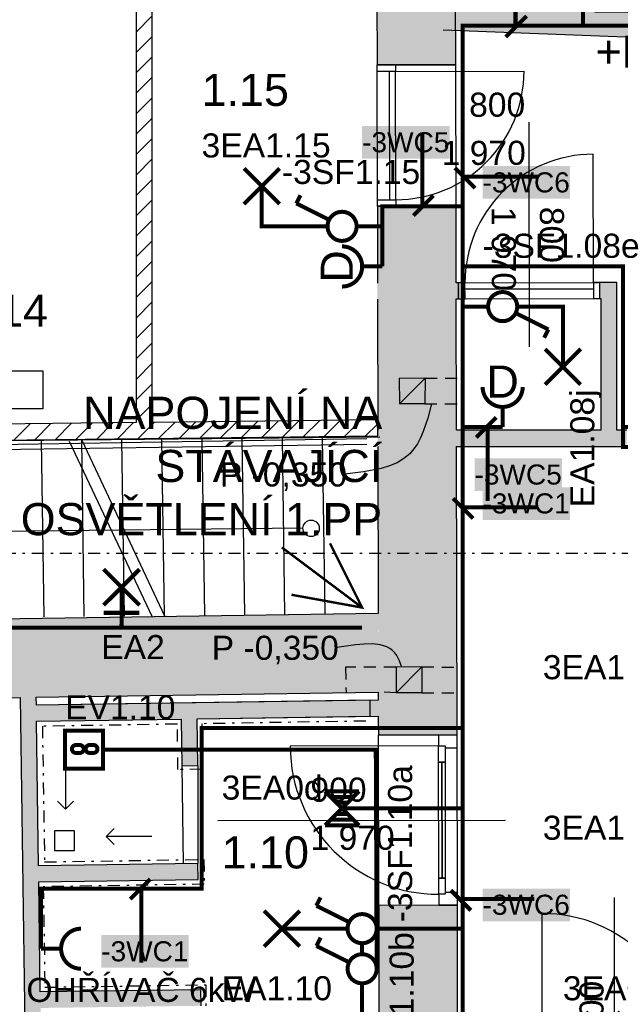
# Model space of a CAD drawing. Extents: x -12025 to 39812, y -28775 to 12.
# Tile 49 of 90: x 23742 to 27483, y -9846 to -3713. Entities that reach past the tile are written whole.
import ezdxf
from ezdxf.enums import TextEntityAlignment as Align

# ---------------------------------------------------------------- set-up
doc = ezdxf.new("R2010")
doc.units = 0
doc.header["$MEASUREMENT"] = 0
doc.linetypes.add('Čerchovaná S', pattern=[175, 75, -42.5, 15, -42.5])
doc.linetypes.add('Čárkovaná S', pattern=[125, 75, -50])
for name, color, linetype in [('0 (Pozadí)', 254, 'Continuous'), ('OÚ Dukovany nouzové osvětlení', 36, 'Continuous'), ('OÚ Dukovany půdorys kóty 1NP', 7, 'Continuous'), ('OÚ Dukovany půdorys podklad 1NP', 7, 'Continuous'), ('OÚ Dukovany rozváděče', 6, 'Continuous'), ('OÚ Dukovany světla', 132, 'Continuous'), ('OÚ Dukovany VZDUCHOTECHNIKA', 7, 'Continuous'), ('OÚ Dukovany zásuvky', 92, 'Continuous'), ('Zakladni', 7, 'Continuous')]:
    doc.layers.add(name, color=color, linetype=linetype)
doc.styles.add('Arial', font='txt')
doc.styles.add('Arial_B', font='txt')
pattern_1 = [(45, (0, 0), (-63.6396, 63.6396), [])]

# ---------------------------------------------------------------- blocks, each defined once
blk = doc.blocks.new('Čára_5')
at = {"color": 7, "linetype": 'Continuous'}
for q in [(-235, 50), (-235, -50)]:
    blk.add_line((-285, 0), q, dxfattribs=at)
at = {"color": 8, "linetype": 'Continuous'}
blk.add_line((0, 0), (-285, 0), dxfattribs=at)
blk = doc.blocks.new('Čára_6')
at = {"color": 8, "linetype": 'Continuous'}
blk.add_line((0, 0), (0, -285), dxfattribs=at)
at = {"color": 7, "linetype": 'Continuous'}
for q in [(-50, -235), (50, -235)]:
    blk.add_line((0, -285), q, dxfattribs=at)
blk = doc.blocks.new('P_zarovkove_svitidlo (7)')
at = {"color": 0, "linetype": 'Continuous', "const_width": 25}
for points in [[(111, -111), (-111, 111)], [(-111, -111), (111, 111)]]:
    blk.add_lwpolyline(points, dxfattribs=at)
at = {"color": 0, "linetype": 'Continuous', "style": 'Arial'}
blk.add_text('3EA1.15', height=150, dxfattribs=at).set_placement((-375, 178.9))
blk = doc.blocks.new('Jednopólový vypínač (14)')
at = {"color": 0, "linetype": 'Continuous', "const_width": 25}
for points in [[(-284.9, 142.4), (-259, 194.2)], [(-284.9, 142.4), (-77.7, 38.8)]]:
    blk.add_lwpolyline(points, dxfattribs=at)
for points in [[(0, 90.6, 0.414214), (-90.6, 0)], [(90.6, 0, 0.414214), (0, 90.6)], [(-90.6, 0, 0.414214), (0, -90.6)], [(0, -90.6, 0.414214), (90.6, 0)]]:
    blk.add_lwpolyline(points, format="xyb", dxfattribs=at)
at = {"color": 0, "linetype": 'Continuous', "style": 'Arial'}
blk.add_text('-3SF1.15', height=150, dxfattribs=at).set_placement((-375, 263.9))
blk = doc.blocks.new('Jednopólový vypínač (20)')
at = {"color": 0, "linetype": 'Continuous', "const_width": 25}
for points in [[(0, 90.6, 0.414214), (-90.6, 0)], [(90.6, 0, 0.414214), (0, 90.6)], [(-90.6, 0, 0.414214), (0, -90.6)], [(0, -90.6, 0.414214), (90.6, 0)]]:
    blk.add_lwpolyline(points, format="xyb", dxfattribs=at)
for points in [[(284.9, -142.4), (77.7, -38.8)], [(284.9, -142.4), (259, -194.2)]]:
    blk.add_lwpolyline(points, dxfattribs=at)
at = {"color": 0, "linetype": 'Continuous', "style": 'Arial'}
blk.add_text('-3SF1.08e', height=150, dxfattribs=at).set_placement((-125, 303.9))
blk = doc.blocks.new('P_zarovkove_svitidlo (17)')
at = {"color": 0, "linetype": 'Continuous', "const_width": 25}
for points in [[(111, -111), (-111, 111)], [(-111, -111), (111, 111)]]:
    blk.add_lwpolyline(points, dxfattribs=at)
at = {"color": 0, "linetype": 'Continuous', "style": 'Arial'}
blk.add_text('EA1.08j', height=150, rotation=90, dxfattribs=at).set_placement((196.1, -875))
blk = doc.blocks.new('P_zarovkove_svitidlo (18)')
at = {"color": 0, "linetype": 'Continuous', "const_width": 25}
for points in [[(111, -111), (-111, 111)], [(-111, -111), (111, 111)]]:
    blk.add_lwpolyline(points, dxfattribs=at)
at = {"color": 0, "linetype": 'Continuous', "style": 'Arial'}
blk.add_text('EA1.10', height=150, dxfattribs=at).set_placement((-375, -446.1))
blk = doc.blocks.new('Zásuvka (18)')
at = {"color": 0, "linetype": 'Continuous', "const_width": 25}
for points in [[(0, -125, -0.414214), (-125, 0)], [(125, 0, -0.414214), (0, -125)]]:
    blk.add_lwpolyline(points, format="xyb", dxfattribs=at)
blk.add_lwpolyline([(0, -250), (0, -125)], dxfattribs=at)
at = {"color": 0, "linetype": 'Continuous', "style": 'Arial'}
blk.add_text('D', height=200, dxfattribs=at).set_placement((0, -66.9), align=Align.CENTER)
blk = doc.blocks.new('P_zarovvkove_svitidlo_nastenne')
at = {"color": 0, "linetype": 'Continuous', "const_width": 25}
for points in [[(-110, -110), (113.3, 113.3)], [(-110, 113.3), (113.3, -110)], [(1.6, -221.7), (1.6, 1.6)], [(-110, -157.6), (113.3, -157.6)]]:
    blk.add_lwpolyline(points, dxfattribs=at)
at = {"color": 0, "linetype": 'Continuous', "style": 'Arial'}
blk.add_text('EA2', height=150, dxfattribs=at).set_placement((-125, -446.1))
blk = doc.blocks.new('Zásuvka (35)')
at = {"color": 0, "linetype": 'Continuous', "const_width": 25}
for points in [[(-125, 0, -0.414214), (0, 125)], [(0, -125, -0.414214), (-125, 0)]]:
    blk.add_lwpolyline(points, format="xyb", dxfattribs=at)
blk.add_lwpolyline([(-250, 0), (-125, 0)], dxfattribs=at)
at = {"color": 0, "linetype": 'Continuous', "style": 'Arial'}
blk.add_text('OHŘÍVAČ 6kW', height=150, dxfattribs=at).set_placement((375, -331.4), align=Align.CENTER)
blk = doc.blocks.new('Zásuvka (23)')
at = {"color": 0, "linetype": 'Continuous', "const_width": 25}
for points in [[(0, 125, -0.414214), (125, 0)], [(125, 0, -0.414214), (0, -125)]]:
    blk.add_lwpolyline(points, format="xyb", dxfattribs=at)
blk.add_lwpolyline([(250, 0), (125, 0)], dxfattribs=at)
at = {"color": 0, "linetype": 'Continuous', "style": 'Arial'}
blk.add_text('D', height=200, rotation=90, dxfattribs=at).set_placement((66.9, 0), align=Align.CENTER)
blk = doc.blocks.new('Rozvadeč (3)')
at = {"color": 0, "linetype": 'Continuous', "const_width": 25}
for points in [[(0, 0), (-750, 0), (-750, 250), (0, 250)], [(-97.2, 93.8), (-666.7, 93.8), (-666.7, 156.3), (-97.2, 156.3)]]:
    blk.add_lwpolyline(points, close=True, dxfattribs=at)
at = {"color": 0, "linetype": 'Continuous'}
blk.add_solid([(-97.2, 93.8), (-666.7, 93.8), (-97.2, 156.3), (-666.7, 156.3)], dxfattribs=at)
at = {"layer": '0 (Pozadí)', "linetype": 'Continuous'}
blk.add_solid([(0, 0), (-750, 0), (0, 250), (-750, 250)], dxfattribs=at)
at = {"color": 0, "linetype": 'Continuous', "style": 'Arial'}
blk.add_text('+R3', height=200, dxfattribs=at).set_placement((-671.3, -261.5))
blk = doc.blocks.new('P_zarovkove_svitidlo (28)')
at = {"color": 0, "linetype": 'Continuous', "const_width": 25}
for points in [[(111, -111), (-111, 111)], [(-111, -111), (111, 111)]]:
    blk.add_lwpolyline(points, dxfattribs=at)
at = {"color": 0, "linetype": 'Continuous', "style": 'Arial'}
blk.add_text('3EA1.08e', height=150, dxfattribs=at).set_placement((-1000, -321.1))
blk = doc.blocks.new('P_zarovkove_svitidlo (29)')
at = {"color": 0, "linetype": 'Continuous', "const_width": 25}
for points in [[(111, -111), (-111, 111)], [(-111, -111), (111, 111)]]:
    blk.add_lwpolyline(points, dxfattribs=at)
at = {"color": 0, "linetype": 'Continuous', "style": 'Arial'}
blk.add_text('3EA1.08d', height=150, dxfattribs=at).set_placement((-1000, 178.9))
blk = doc.blocks.new('(40)')
at = {"color": 7, "linetype": 'Continuous', "const_width": 25}
for points in [[(0, 520), (-125, 395)], [(-55, 460), (-55, 0)]]:
    blk.add_lwpolyline(points, dxfattribs=at)
at = {"layer": '0 (Pozadí)', "linetype": 'Continuous'}
blk.add_solid([(-305.7, 171.5), (239.4, 171.5), (-305.7, -32), (239.4, -32)], dxfattribs=at)
at = {"color": 7, "linetype": 'Continuous', "style": 'Arial_B'}
blk.add_text('-3WC1', height=125, dxfattribs=at).set_placement((-305.7, 8))
blk = doc.blocks.new('(45)')
at = {"color": 7, "linetype": 'Continuous', "const_width": 25}
for points in [[(0, 520), (-125, 395)], [(-55, 460), (-55, 0)]]:
    blk.add_lwpolyline(points, dxfattribs=at)
at = {"layer": '0 (Pozadí)', "linetype": 'Continuous'}
blk.add_solid([(-135.7, 265.6), (409.4, 265.6), (-135.7, 62.1), (409.4, 62.1)], dxfattribs=at)
at = {"color": 7, "linetype": 'Continuous', "style": 'Arial_B'}
blk.add_text('-3WC5', height=125, dxfattribs=at).set_placement((-135.7, 102))
blk = doc.blocks.new('(46)')
at = {"color": 7, "linetype": 'Continuous', "const_width": 25}
for points in [[(55, -460), (55, 0)], [(0, -520), (125, -395)]]:
    blk.add_lwpolyline(points, dxfattribs=at)
at = {"layer": '0 (Pozadí)', "linetype": 'Continuous'}
blk.add_solid([(-319.3, 38.5), (225.8, 38.5), (-319.3, -165), (225.8, -165)], dxfattribs=at)
at = {"color": 7, "linetype": 'Continuous', "style": 'Arial_B'}
blk.add_text('-3WC5', height=125, dxfattribs=at).set_placement((-319.3, -125))
blk = doc.blocks.new('(47)')
at = {"color": 7, "linetype": 'Continuous', "const_width": 25}
for points in [[(-520, 0), (-395, -125)], [(-460, -55), (0, -55)]]:
    blk.add_lwpolyline(points, dxfattribs=at)
at = {"layer": '0 (Pozadí)', "linetype": 'Continuous'}
blk.add_solid([(-347.8, 11.2), (197.3, 11.2), (-347.8, -192.3), (197.3, -192.3)], dxfattribs=at)
at = {"color": 7, "linetype": 'Continuous', "style": 'Arial_B'}
blk.add_text('-3WC6', height=125, dxfattribs=at).set_placement((-347.8, -152.4))
blk = doc.blocks.new('(49)')
at = {"color": 7, "linetype": 'Continuous', "const_width": 25}
for points in [[(-520, 0), (-395, -125)], [(-460, -55), (0, -55)]]:
    blk.add_lwpolyline(points, dxfattribs=at)
at = {"layer": '0 (Pozadí)', "linetype": 'Continuous'}
blk.add_solid([(-322.2, 11.2), (222.9, 11.2), (-322.2, -192.3), (222.9, -192.3)], dxfattribs=at)
at = {"color": 7, "linetype": 'Continuous', "style": 'Arial_B'}
blk.add_text('-3WC6', height=125, dxfattribs=at).set_placement((-322.2, -152.4))
blk = doc.blocks.new('(50)')
at = {"color": 7, "linetype": 'Continuous', "const_width": 25}
for points in [[(-520, 0), (-395, -125)], [(-460, -55), (0, -55)]]:
    blk.add_lwpolyline(points, dxfattribs=at)
at = {"layer": '0 (Pozadí)', "linetype": 'Continuous'}
blk.add_solid([(-335.7, 70.1), (209.4, 70.1), (-335.7, -133.4), (209.4, -133.4)], dxfattribs=at)
at = {"color": 7, "linetype": 'Continuous', "style": 'Arial_B'}
blk.add_text('-3WC1', height=125, dxfattribs=at).set_placement((-335.7, -93.4))
blk = doc.blocks.new('(109)')
at = {"color": 7, "linetype": 'Continuous', "const_width": 25}
for points in [[(0, 0), (0, 460)], [(-60, -60), (65, 65)]]:
    blk.add_lwpolyline(points, dxfattribs=at)
at = {"layer": '0 (Pozadí)', "linetype": 'Continuous'}
blk.add_solid([(-330, 670), (222.4, 670), (-330, 466.5), (222.4, 466.5)], dxfattribs=at)
at = {"color": 7, "linetype": 'Continuous', "style": 'Arial_B'}
blk.add_text('-WG11', height=125, dxfattribs=at).set_placement((-330, 506.5))
blk = doc.blocks.new('(110)')
at = {"color": 7, "linetype": 'Continuous', "const_width": 25}
for points in [[(55, -460), (55, 0)], [(0, -520), (125, -395)]]:
    blk.add_lwpolyline(points, dxfattribs=at)
at = {"layer": '0 (Pozadí)', "linetype": 'Continuous'}
blk.add_solid([(-274.1, 19.8), (143.8, 19.8), (-274.1, -183.7), (143.8, -183.7)], dxfattribs=at)
at = {"color": 7, "linetype": 'Continuous', "style": 'Arial_B'}
blk.add_text('-3W1', height=125, dxfattribs=at).set_placement((-274.1, -143.7))
blk = doc.blocks.new('Svítidlo pro nouzové osvětlení (9)')
at = {"color": 0, "linetype": 'Continuous', "const_width": 25}
for points in [[(-106.2, -106.2), (-106.2, 106.2)], [(-106.2, -106.2), (106.2, 106.2)], [(-106.2, 106.2), (106.2, -106.2)], [(-70.8, -70.8), (-70.8, 70.8)], [(70.8, -70.8), (70.8, 70.8)], [(106.2, -106.2), (106.2, 106.2)], [(-35.4, -35.4), (-35.4, 35.4)], [(0, -212.5), (0, 0)], [(35.4, -35.4), (35.4, 35.4)]]:
    blk.add_lwpolyline(points, dxfattribs=at)
at = {"color": 0, "linetype": 'Continuous', "style": 'Arial'}
blk.add_text('3EA0c', height=150, dxfattribs=at).set_placement((-250, 178.9))
blk = doc.blocks.new('Svítidlo pro nouzové osvětlení (10)')
at = {"color": 0, "linetype": 'Continuous', "const_width": 25}
for points in [[(106.2, -106.2), (-106.2, 106.2)], [(-106.2, -106.2), (106.2, 106.2)], [(106.2, 106.2), (-106.2, 106.2)], [(70.8, 70.8), (-70.8, 70.8)], [(35.4, 35.4), (-35.4, 35.4)], [(212.5, 0), (0, 0)], [(70.8, -70.8), (-70.8, -70.8)], [(35.4, -35.4), (-35.4, -35.4)], [(106.2, -106.2), (-106.2, -106.2)]]:
    blk.add_lwpolyline(points, dxfattribs=at)
at = {"color": 0, "linetype": 'Continuous', "style": 'Arial'}
blk.add_text('3EA0d', height=150, dxfattribs=at).set_placement((-750, 53.9))
blk = doc.blocks.new('Jednopólový vypínač (26)')
at = {"color": 0, "linetype": 'Continuous', "const_width": 25}
for points in [[(-284.9, 142.4), (-259, 194.2)], [(-284.9, 142.4), (-77.7, 38.8)]]:
    blk.add_lwpolyline(points, dxfattribs=at)
for points in [[(0, 90.6, 0.414214), (-90.6, 0)], [(90.6, 0, 0.414214), (0, 90.6)], [(-90.6, 0, 0.414214), (0, -90.6)], [(0, -90.6, 0.414214), (90.6, 0)]]:
    blk.add_lwpolyline(points, format="xyb", dxfattribs=at)
at = {"color": 0, "linetype": 'Continuous', "style": 'Arial'}
blk.add_text('-3SF1.10b', height=150, rotation=90, dxfattribs=at).set_placement((321.1, -750))
blk = doc.blocks.new('Ventilátor (1)')
at = {"color": 0, "linetype": 'Continuous', "const_width": 25}
blk.add_lwpolyline([(-180840, 75764), (-180604.3, 75764), (-180604.3, 75527.1), (-180840, 75527.1)], close=True, dxfattribs=at)
for points in [[(-180797.2, 75649.3, -0.414214), (-180772.7, 75673.8)], [(-180772.7, 75624.9, -0.414214), (-180797.2, 75649.3)], [(-180748.3, 75673.8, -0.414214), (-180723.8, 75649.3)], [(-180723.8, 75649.3, -0.414214), (-180748.3, 75624.9)], [(-180711.6, 75649.3, -0.414214), (-180687.2, 75673.8)], [(-180687.2, 75624.9, -0.414214), (-180711.6, 75649.3)], [(-180662.7, 75673.8, -0.414214), (-180638.3, 75649.3)], [(-180638.3, 75649.3, -0.414214), (-180662.7, 75624.9)]]:
    blk.add_lwpolyline(points, format="xyb", dxfattribs=at)
for points in [[(-180772.7, 75673.8), (-180748.3, 75673.8)], [(-180772.7, 75624.9), (-180748.3, 75624.9)], [(-180687.2, 75673.8), (-180662.7, 75673.8)], [(-180687.2, 75624.9), (-180662.7, 75624.9)]]:
    blk.add_lwpolyline(points, dxfattribs=at)
at = {"color": 0, "linetype": 'Continuous', "style": 'Arial'}
blk.add_text('EV1.10', height=150, dxfattribs=at).set_placement((-180840, 75833.9))
blk = doc.blocks.new('Jednopólový vypínač (29)')
at = {"color": 0, "linetype": 'Continuous', "const_width": 25}
for points in [[(-284.9, 142.4), (-259, 194.2)], [(-284.9, 142.4), (-77.7, 38.8)]]:
    blk.add_lwpolyline(points, dxfattribs=at)
for points in [[(0, 90.6, 0.414214), (-90.6, 0)], [(90.6, 0, 0.414214), (0, 90.6)], [(-90.6, 0, 0.414214), (0, -90.6)], [(0, -90.6, 0.414214), (90.6, 0)]]:
    blk.add_lwpolyline(points, format="xyb", dxfattribs=at)
at = {"color": 0, "linetype": 'Continuous', "style": 'Arial'}
blk.add_text('-3SF1.10a', height=150, rotation=90, dxfattribs=at).set_placement((311.1, 40))

msp = doc.modelspace()

# ---------------------------------------------------------------- hatches: boundary and pattern name
at = {"layer": 'OÚ Dukovany půdorys podklad 1NP', "linetype": 'Continuous'}
h = msp.add_hatch(dxfattribs=at)
h.set_pattern_fill('ZDIVO___LEHČENÉ_TVÁRNICE', color=21, style=0, pattern_type=2)
h.set_pattern_definition(pattern_1)
edge = h.paths.add_edge_path()
edge.add_spline(control_points=[(24566.6, -6220.9), (24566.6, -6220.9), (24566.6, -3271.9), (24566.6, -3271.9)], knot_values=[0, 0, 0, 0, 1, 1, 1, 1], degree=3, periodic=0)
edge.add_spline(control_points=[(24566.6, -3271.9), (24566.6, -3271.9), (24466.6, -3271.9), (24466.6, -3271.9)], knot_values=[0, 0, 0, 0, 1, 1, 1, 1], degree=3, periodic=0)
edge.add_spline(control_points=[(24466.6, -3271.9), (24466.6, -3271.9), (24466.6, -6222), (24466.6, -6222)], knot_values=[0, 0, 0, 0, 1, 1, 1, 1], degree=3, periodic=0)
edge.add_spline(control_points=[(24466.6, -6222), (24466.6, -6222), (24566.6, -6220.9), (24566.6, -6220.9)], knot_values=[0, 0, 0, 0, 1, 1, 1, 1], degree=3, periodic=0)
edge.add_spline(control_points=[(24566.6, -6220.9), (24566.6, -6220.9), (24566.6, -6220.9), (24566.6, -6220.9)], knot_values=[0, 0, 0, 0, 1, 1, 1, 1], degree=3, periodic=0)
msp.add_hatch(color=254, dxfattribs=at).paths.add_polyline_path([(27360.7, -5450.2), (27360.5, -5450.4), (27360.5, -6270.7), (27460.5, -6270.7), (27460.5, -5450)])
h = msp.add_hatch(dxfattribs=at)
h.set_pattern_fill('ZDIVO___LEHČENÉ_TVÁRNICE', color=21, style=0, pattern_type=2)
h.set_pattern_definition(pattern_1)
edge = h.paths.add_edge_path()
edge.add_spline(control_points=[(25971.5, -6204.9), (25971.5, -6204.9), (21786.5, -6252.7), (21786.5, -6252.7)], knot_values=[0, 0, 0, 0, 1, 1, 1, 1], degree=3, periodic=0)
edge.add_spline(control_points=[(21786.5, -6252.7), (21786.5, -6252.7), (21787.7, -6352.7), (21787.7, -6352.7)], knot_values=[0, 0, 0, 0, 1, 1, 1, 1], degree=3, periodic=0)
edge.add_spline(control_points=[(21787.7, -6352.7), (21787.7, -6352.7), (25972.6, -6304.8), (25972.6, -6304.8)], knot_values=[0, 0, 0, 0, 1, 1, 1, 1], degree=3, periodic=0)
edge.add_spline(control_points=[(25972.6, -6304.8), (25972.6, -6304.8), (25971.5, -6204.9), (25971.5, -6204.9)], knot_values=[0, 0, 0, 0, 1, 1, 1, 1], degree=3, periodic=0)
edge.add_spline(control_points=[(25971.5, -6204.9), (25971.5, -6204.9), (25971.5, -6204.9), (25971.5, -6204.9)], knot_values=[0, 0, 0, 0, 1, 1, 1, 1], degree=3, periodic=0)

# ---------------------------------------------------------------- linework, layer by layer
at = {"layer": 'OÚ Dukovany nouzové osvětlení', "linetype": 'Continuous', "const_width": 25}
for points in [[(31462.5, -11250), (31500, -11250), (31500, -6375), (27875, -6375), (27875, -6212.5), (27875, -6375), (27500, -6375), (27500, -5250), (26500, -5250), (26500, -3750), (27250, -3750)], [(27375, -10212.5), (27375, -10250), (26500, -10250), (26500, -8625), (25962.5, -8625)]]:
    msp.add_lwpolyline(points, dxfattribs=at)
at = {"layer": 'OÚ Dukovany půdorys kóty 1NP', "color": 7, "linetype": 'Continuous'}
for p, q in [((26913.4, -4351.2), (26916.1, -5751.2)), ((24977, -8701.7), (26767, -8698.3)), ((27445.4, -9180.5), (27445.4, -10580.5))]:
    msp.add_line(p, q, dxfattribs=at)
at = {"layer": 'OÚ Dukovany půdorys kóty 1NP', "color": 154, "linetype": 'Continuous'}
msp.add_lwpolyline([(22777.6, -5901), (23885.9, -5901), (23885.9, -6136.7), (22777.6, -6136.7)], close=True, dxfattribs=at)
at = {"layer": 'OÚ Dukovany půdorys kóty 1NP', "color": 154, "linetype": 'Continuous', "flags": 128}
for points in [[(26307.6, -6105.5), (26283.5, -6194.1), (26255.5, -6278.3), (26238.8, -6317.4), (26219.7, -6353.8), (26197.6, -6386.9), (26172.1, -6416.3), (26172.1, -6416.3)], [(26172.1, -6416.3), (26134.9, -6447.2), (26092.3, -6472.2), (26045.2, -6492), (25994.1, -6507.6), (25883.7, -6529.4), (25767.1, -6544.4), (25767.1, -6544.4)], [(26091.4, -7673.4), (26079, -7656), (26064.5, -7641.4), (26048, -7629.3), (26029.6, -7619.7), (25987.9, -7606.9), (25940.5, -7601.5), (25888.5, -7602), (25833, -7606.9), (25716.4, -7624), (25716.4, -7624)], [(26119.3, -7742.8), (26106.8, -7706.2), (26099.6, -7689.1), (26091.4, -7673.4), (26091.4, -7673.4)]]:
    msp.add_lwpolyline(points, dxfattribs=at)
at = {"layer": 'OÚ Dukovany půdorys podklad 1NP', "color": 7, "linetype": 'Continuous'}
for p, q in [((26458, -3993.7), (26456, -2976.7)), ((25966.8, -3386), (25968, -3994.6)), ((26378.8, -3776.6), (31497.2, -3970.8)), ((25969.7, -4874.6), (25970.6, -5353)), ((26460.6, -5352.1), (26459.7, -4873.7)), ((26475.3, -5352.1), (26460.6, -5352.1)), ((26475.5, -5452.1), (26475.3, -5352.1)), ((27355.5, -5450.4), (27355.3, -5350.4)), ((27360.5, -5350.4), (27355.3, -5350.4)), ((27460.5, -5350.2), (27360.5, -5350.4)), ((27460.5, -6270.7), (27460.5, -5350.2)), ((25970.8, -5453), (25972.3, -6270.7)), ((26462.3, -6270.7), (26460.8, -5452.1)), ((26460.8, -5452.1), (26475.5, -5452.1)), ((27355.5, -5450.4), (27360.5, -5450.4)), ((27360.5, -5450.4), (27360.5, -6270.7)), ((25644.3, -7415.8), (25627.8, -6317.1)), ((25972.3, -6270.7), (25972.1, -6270.7)), ((27360.5, -6270.7), (26462.3, -6270.7)), ((27523, -6270.7), (27460.5, -6270.7)), ((23894.8, -7432.6), (23878.4, -6333.9)), ((24144.8, -7430.2), (24128.3, -6331.5)), ((24394.7, -7427.8), (24378.2, -6329.1)), ((24644.6, -7425.4), (24628.1, -6326.7)), ((24894.5, -7423), (24878.1, -6324.3)), ((25144.5, -7420.6), (25128, -6321.9)), ((25394.4, -7418.2), (25377.9, -6319.5)), ((25972.1, -6370.7), (25972.5, -6370.7)), ((25972.5, -6370.7), (25974.5, -7410.8)), ((26466, -8168.8), (26462.5, -6370.7)), ((26462.5, -6370.7), (27523, -6370.7)), ((25974.5, -7410.8), (21789.5, -7473.6)), ((23845.7, -7932.8), (25975.4, -7900.9)), ((25975.4, -7900.9), (25975.5, -7950.9)), ((21790.4, -7963.7), (23745.7, -7934.3)), ((23745.7, -7934.3), (23817.8, -13231.1)), ((23846.4, -7982.7), (23845.7, -7932.8)), ((25975.5, -7950.9), (23846.4, -7982.7)), ((25924.1, -7951.6), (23846.4, -7982.7)), ((25925.6, -8051.6), (25924.1, -7951.6)), ((23847.7, -8082.7), (24747.6, -8069.3)), ((23847.7, -8082.7), (24747.6, -8069.3)), ((23860, -8982.7), (23847.7, -8082.7)), ((24747.6, -8069.3), (24751.6, -8359.9)), ((24847.6, -8067.8), (25975.7, -8050.9)), ((24847.6, -8067.8), (25925.6, -8051.6)), ((24851.6, -8358.6), (24847.6, -8067.8)), ((25975.7, -8050.9), (25976, -8169.8)), ((26351, -8169.1), (25976, -8169.8)), ((26466, -8168.8), (26351, -8169.1)), ((24751.6, -8359.9), (24851.6, -8358.6)), ((24851.6, -8969.2), (23860, -8982.7)), ((24852.9, -9069.2), (24851.6, -8969.2)), ((23861.3, -9082.7), (24852.9, -9069.2)), ((23870.7, -9768.9), (23861.3, -9082.7)), ((26353, -9229.1), (25978, -9229.8)), ((25978, -9229.8), (25979.8, -10180.5)), ((26468, -9228.8), (26353, -9229.1)), ((26469.8, -10180.5), (26468, -9228.8)), ((24870.6, -9755.3), (23870.7, -9768.9)), ((24871.9, -9855.3), (24870.6, -9755.3))]:
    msp.add_line(p, q, dxfattribs=at)
at = {"layer": 'OÚ Dukovany půdorys podklad 1NP', "color": 1, "linetype": 'Continuous'}
for p, q in [((24466.6, -3271.9), (24466.6, -6222)), ((24566.6, -6220.9), (24566.6, -3271.9)), ((26458, -3993.7), (25968, -3994.6)), ((25968, -3994.6), (26083, -3994.4)), ((25968, -3994.6), (26083, -3994.4)), ((25968, -3994.6), (26083, -3994.4)), ((25969.7, -4874.6), (25968, -3994.6)), ((25968.1, -4034.6), (25968, -3994.6)), ((26083.1, -4034.4), (25968.1, -4034.6)), ((26083.1, -4034.4), (26043.1, -4034.5)), ((26043.1, -4034.5), (26044.6, -4834.5)), ((26083, -3994.4), (26458, -3993.7)), ((26083, -3994.4), (26083.1, -4034.4)), ((26083.1, -4034.4), (26883.1, -4032.9)), ((26084.6, -4834.4), (26083.1, -4034.4)), ((26459.7, -4873.7), (26458, -3993.7)), ((25969.6, -4834.6), (26084.6, -4834.4)), ((25969.7, -4874.6), (25969.6, -4834.6)), ((26044.6, -4834.5), (26084.6, -4834.4)), ((26084.6, -4834.4), (26084.7, -4874.4)), ((25969.7, -4874.6), (26459.7, -4873.7)), ((26084.7, -4874.4), (25969.7, -4874.6)), ((25969.7, -4874.6), (26084.7, -4874.4)), ((25969.7, -4874.6), (26084.7, -4874.4)), ((26084.7, -4874.4), (26459.7, -4873.7)), ((24466.6, -6222), (21786.5, -6252.7)), ((25971.5, -6204.9), (24566.6, -6220.9)), ((25972.6, -6304.8), (25971.5, -6204.9)), ((21787.7, -6352.7), (25972.6, -6304.8)), ((25904.3, -6323.4), (22871.1, -6373.8)), ((22871.1, -6401.7), (25904.6, -6356.6))]:
    msp.add_line(p, q, dxfattribs=at)
at = {"layer": 'OÚ Dukovany půdorys podklad 1NP', "color": 8, "linetype": 'Continuous'}
for p, q in [((27315.3, -5350.5), (27313.8, -4550.5)), ((26475.3, -5352.1), (27355.3, -5350.4)), ((26515.3, -5352), (26475.3, -5352.1)), ((26475.3, -5352.1), (26475.5, -5452.1)), ((26475.5, -5452.1), (26475.3, -5352.1)), ((26475.5, -5452.1), (26475.3, -5352.1)), ((26515.3, -5352), (27315.3, -5350.5)), ((26515.5, -5452), (26515.3, -5352)), ((26515.4, -5392), (26515.3, -5352)), ((27315.4, -5390.5), (26515.4, -5392)), ((27355.3, -5350.4), (27315.3, -5350.5)), ((27315.3, -5350.5), (27315.5, -5450.5)), ((27315.3, -5350.5), (27315.4, -5390.5)), ((27355.5, -5450.4), (27355.3, -5350.4)), ((27355.5, -5450.4), (27355.3, -5350.4)), ((27355.5, -5450.4), (27355.3, -5350.4)), ((26475.5, -5452.1), (27355.5, -5450.4)), ((26475.5, -5452.1), (26515.5, -5452)), ((27315.5, -5450.5), (27355.5, -5450.4)), ((24051, -6338.1), (24567.3, -7431.9)), ((24128.3, -6331.5), (24644.6, -7425.4)), ((25506.3, -6881.2), (22895.4, -6907.4)), ((26351, -8169.1), (25976, -8169.8)), ((25978, -9229.8), (25976, -8169.8)), ((26466, -8168.8), (26351, -8169.1)), ((26466, -8168.8), (26351, -8169.1)), ((26466, -8168.8), (26351, -8169.1)), ((26351, -8169.1), (26351.1, -8237.1)), ((26468, -9228.8), (26466, -8168.8)), ((26466.1, -8248.8), (26466, -8168.8)), ((26351.1, -8237.1), (25427.1, -8238.8)), ((26351.1, -8237.1), (26391.1, -8237)), ((26351.1, -8237.1), (26391.1, -8237)), ((26351.3, -8337.1), (26351.1, -8237.1)), ((26391.1, -8237), (26391.1, -8249)), ((26391.1, -8237), (26391.3, -8337)), ((26391.1, -8249), (26466.1, -8248.8)), ((26391.1, -8249), (26392.8, -9149)), ((26467.8, -9148.8), (26466.1, -8248.8)), ((26391.3, -8337), (26351.3, -8337.1)), ((26372.7, -9061), (26371.3, -8337)), ((24751.6, -8359.9), (24759.9, -8970.5)), ((24851.6, -8358.6), (24851.6, -8969.2)), ((24083.1, -8764.6), (23959.1, -8764.6)), ((23959.1, -8764.6), (23959.1, -8888.6)), ((24083.1, -8888.6), (24083.1, -8764.6)), ((23959.1, -8888.6), (24083.1, -8888.6)), ((26352.7, -9061.1), (26392.7, -9061)), ((26352.8, -9161.1), (26352.7, -9061.1)), ((26392.7, -9061), (26392.8, -9161)), ((26392.8, -9161), (26352.8, -9161.1)), ((26392.8, -9161), (26352.8, -9161.1)), ((26352.8, -9161.1), (26353, -9229.1)), ((26467.8, -9148.8), (26392.8, -9149)), ((26392.8, -9149), (26392.8, -9161)), ((26468, -9228.8), (26467.8, -9148.8)), ((26353, -9229.1), (25978, -9229.8)), ((26353, -9229.1), (26468, -9228.8)), ((26468, -9228.8), (26353, -9229.1)), ((26468, -9228.8), (26353, -9229.1)), ((26995.4, -10180.5), (26995.4, -9280.5))]:
    msp.add_line(p, q, dxfattribs=at)
at = {"layer": 'OÚ Dukovany půdorys podklad 1NP', "color": 7, "linetype": 'Čárkovaná S'}
for p, q in [((26266.7, -5944.8), (26486.4, -5945.9)), ((26265.9, -6105.3), (26485.6, -6106.4)), ((26086, -7747), (25772.1, -7747)), ((25772.1, -7747), (25774.4, -7903.9)), ((26246.5, -7744.6), (26466.2, -7745.7)), ((26086.5, -7906.2), (25975.4, -7900.9)), ((26245.7, -7905.1), (26465.5, -7906.2))]:
    msp.add_line(p, q, dxfattribs=at)
at = {"layer": 'OÚ Dukovany půdorys podklad 1NP', "color": 154, "linetype": 'Čerchovaná S'}
msp.add_line((22767.7, -7036.8), (36604.7, -7036.8), dxfattribs=at)
at = {"layer": 'OÚ Dukovany půdorys podklad 1NP', "color": 1, "linetype": 'Continuous'}
msp.add_lwpolyline([(26084.6, -4834.4, 0.414214), (26883.1, -4032.9)], format="xyb", dxfattribs=at)
at = {"layer": 'OÚ Dukovany půdorys podklad 1NP', "color": 8, "linetype": 'Continuous'}
for points in [[(26266.7, -5944.8), (26106.2, -5947.2), (26106.6, -6106.4)], [(26266.7, -5944.8), (26265.9, -6105.3), (26106.6, -6106.4)], [(26246.5, -7744.6), (26086, -7747), (26086.5, -7906.2)], [(26246.5, -7744.6), (26245.7, -7905.1), (26086.5, -7906.2)], [(26352.7, -9061.1), (26351.3, -8337.1), (26371.3, -8337), (26372.7, -9061)], [(26372.7, -9061), (26371.3, -8337), (26391.3, -8337), (26392.7, -9061)]]:
    msp.add_lwpolyline(points, close=True, dxfattribs=at)
at = {"layer": 'OÚ Dukovany půdorys podklad 1NP', "color": 7, "linetype": 'Continuous'}
msp.add_lwpolyline([(25984.2, -6313.7), (22843.9, -6343.8), (22854.5, -7444.1)], dxfattribs=at)
at = {"layer": 'OÚ Dukovany půdorys podklad 1NP', "color": 8, "linetype": 'Čerchovaná S'}
msp.add_lwpolyline([(25897.6, -8082), (24875.6, -8098.4), (24876.8, -8381.7), (24727.1, -8384.1), (24724.1, -8100.8), (23883.4, -8114.3), (23897, -8959.4), (24889.1, -8943.5), (24891.6, -9098), (23889, -9114.1), (23899, -9740.2), (24901.6, -9724.1), (24901.6, -9905.6)], dxfattribs=at)
at = {"layer": 'OÚ Dukovany půdorys podklad 1NP', "color": 8, "linetype": 'Continuous'}
msp.add_circle((25557.3, -6881.2), 51, dxfattribs=at)
for centre, radius, start, end in [((27315.3, -5350.5), 800, 90.10928, 180.10928), ((26351.1, -8237.1), 924, -179.89072, -89.89072), ((26995.4, -10180.5), 900, 0, 90)]:
    msp.add_arc(centre, radius, start, end, dxfattribs=at)
at = {"layer": 'OÚ Dukovany půdorys podklad 1NP', "color": 254, "linetype": 'Continuous'}
for points in [[(31997.5, -3380.7), (26370.7, -2963.7), (31997.7, -3989.8), (26378.8, -3776.6)], [(26456.9, -3428.5), (25966.8, -3386), (26458, -3993.7), (25968, -3994.6)], [(26459.7, -4873.7), (25969.7, -4874.6), (26460.6, -5352.1), (25970.6, -5353)], [(25970.3, -5353), (25970.5, -5453), (26475.3, -5352.1), (26475.5, -5452.1)], [(27360.5, -5350.4), (27355.3, -5350.4), (27360.5, -5450.4), (27355.5, -5450.4)], [(27360.5, -5450.4), (27460.5, -5350.2), (27360.5, -5350.4)], [(27360.7, -5450.2), (27460.5, -5450), (27460.5, -5350.2)], [(26462.3, -6270.7), (26460.8, -5452.1), (25972.3, -6270.7), (25970.8, -5453)], [(26266.7, -5944.8), (26106.2, -5947.2), (26106.6, -6106.4)], [(26266.7, -5944.8), (26265.9, -6105.3), (26106.6, -6106.4)], [(25972.1, -6370.7), (27523, -6370.7), (25972.1, -6270.7), (27523, -6270.7)], [(26462.5, -6370.7), (25972.5, -6370.7), (26466, -8168.8), (25976, -8169.8)], [(25974.5, -7410.8), (21789.5, -7473.6), (25975.4, -7900.9), (21790.4, -7963.7)], [(26246.5, -7744.6), (26086, -7747), (26086.5, -7906.2)], [(26246.5, -7744.6), (26245.7, -7905.1), (26086.5, -7906.2)], [(23745.7, -7934.3), (23817.8, -13231.1), (23845.7, -7932.8), (23917.8, -13229.7)], [(25975.5, -7950.9), (23846.4, -7982.7), (25975.7, -8050.9), (23847.7, -8082.7)], [(25924.1, -7951.6), (23846.4, -7982.7), (25925.6, -8051.6), (23847.7, -8082.7)], [(24747.6, -8069.3), (24751.6, -8359.9), (24847.6, -8067.8), (24851.6, -8358.6)], [(24851.6, -8969.2), (23860, -8982.7), (24852.9, -9069.2), (23861.3, -9082.7)], [(26468, -9228.8), (25978, -9229.8), (26469.8, -10180.5), (25979.8, -10180.5)], [(24870.6, -9755.3), (23870.7, -9768.9), (24871.9, -9855.3), (23872, -9868.9)]]:
    msp.add_solid(points, dxfattribs=at)
at = {"layer": 'OÚ Dukovany světla', "linetype": 'Continuous'}
for points, const_width in [([(28750, -6090.6), (28750, -6250), (27500, -6250), (27500, -5250), (26500, -5250), (26500, -3750), (27125, -3750)], 25), ([(25659.4, -5000), (25250, -5000), (25250, -4875), (25250, -4750)], 25), ([(25840.6, -5000), (26000, -5000)], 25), ([(26500, -9375), (26500, -5500)], 25), ([(26659.4, -5500), (26500, -5500)], 25), ([(26840.6, -5500), (27125, -5500), (27125, -5750), (27125, -5875)], 25), ([(21965.6, -6500), (22500, -6500), (22500, -7500), (24376.6, -7500), (24376.6, -7471.7)], 25), ([(25675, -6975), (25875, -7375), (25435, -7295)], 15), ([(25875, -7375), (25375, -7000)], 15), ([(24376.6, -7471.7), (24375, -7500), (25875, -7500)], 25), ([(25784.4, -9375), (25375, -9375)], 25), ([(25965.6, -9375), (26500, -9375), (26500, -10187.5), (28125, -10187.5), (28125, -10090.6)], 25), ([(25875, -9534.4), (25875, -9465.6)], 25), ([(24840.6, -10625), (25875, -10625), (25875, -9715.6)], 25)]:
    msp.add_lwpolyline(points, dxfattribs=dict(at, const_width=const_width))
at = {"layer": 'OÚ Dukovany VZDUCHOTECHNIKA', "linetype": 'Continuous', "const_width": 25}
msp.add_lwpolyline([(25965.6, -9625), (25965.6, -9625), (25960, -8259.2), (24260.7, -8259.2)], dxfattribs=at)
at = {"layer": 'OÚ Dukovany zásuvky', "linetype": 'Continuous', "const_width": 25}
for points in [[(23875, -9500), (23875, -9125), (24875, -9125), (24875, -8125), (26500, -8125), (26500, -3750), (27250, -3750)], [(30875, -10125), (31625, -10125), (31625, -6375), (27500, -6375), (27500, -5250), (26500, -5250), (26500, -3750), (27250, -3750)], [(26000, -5250), (26000, -4875), (26500, -4875)], [(26750, -6250), (26500, -6250), (26500, -5250)]]:
    msp.add_lwpolyline(points, dxfattribs=at)

# ---------------------------------------------------------------- block references
at = {"layer": 'OÚ Dukovany nouzové osvětlení', "linetype": 'Continuous'}
for name, p in [('Svítidlo pro nouzové osvětlení (10)', (25750, -8625)), ('Svítidlo pro nouzové osvětlení (9)', (27375, -10000))]:
    msp.add_blockref(name, p, dxfattribs=at)
at = {"layer": 'OÚ Dukovany půdorys podklad 1NP', "color": 8, "linetype": 'Continuous'}
for name, p in [('Čára_6', (24026.9, -8346.5)), ('Čára_5', (24566.2, -8801.1))]:
    msp.add_blockref(name, p, dxfattribs=at)
at = {"layer": 'OÚ Dukovany rozváděče', "linetype": 'Continuous'}
msp.add_blockref('Rozvadeč (3)', (28000, -3750), dxfattribs=at)
at = {"layer": 'OÚ Dukovany světla', "linetype": 'Continuous'}
for name, p in [('P_zarovkove_svitidlo (7)', (25250, -4750)), ('Jednopólový vypínač (14)', (25750, -5000)), ('Jednopólový vypínač (20)', (26750, -5500)), ('P_zarovkove_svitidlo (17)', (27125, -5875)), ('P_zarovvkove_svitidlo_nastenne', (24375, -7250)), ('P_zarovkove_svitidlo (28)', (28000, -7500)), ('Jednopólový vypínač (29)', (25875, -9375)), ('P_zarovkove_svitidlo (29)', (28000, -9000)), ('P_zarovkove_svitidlo (18)', (25375, -9375))]:
    msp.add_blockref(name, p, dxfattribs=at)
at = {"layer": 'OÚ Dukovany VZDUCHOTECHNIKA', "linetype": 'Continuous'}
for name, p in [('Ventilátor (1)', (204865, -83905)), ('Jednopólový vypínač (26)', (25875, -9625))]:
    msp.add_blockref(name, p, dxfattribs=at)
at = {"layer": 'OÚ Dukovany zásuvky', "linetype": 'Continuous'}
for name, p in [('Zásuvka (23)', (25750, -5250)), ('Zásuvka (18)', (26750, -6000)), ('Zásuvka (35)', (24125, -9500))]:
    msp.add_blockref(name, p, dxfattribs=at)
at = {"layer": 'Zakladni', "color": 7, "linetype": 'Continuous'}
for name, p in [('(109)', (26830, -3760)), ('(110)', (26774.1, -3294.8)), ('(46)', (26194.3, -4413.5)), ('(47)', (26972.8, -4636.2)), ('(45)', (26710.7, -6710.6)), ('(50)', (26960.7, -6695.1)), ('(40)', (24555.7, -9586.5)), ('(49)', (26947.2, -9136.2))]:
    msp.add_blockref(name, p, dxfattribs=at)

# ---------------------------------------------------------------- texts
at = {"layer": 'OÚ Dukovany půdorys kóty 1NP', "color": 7, "linetype": 'Continuous', "style": 'Arial'}
for s, rotation, p in [('800', 0.10928, (26541.1, -4317.4)), ('1\xa0970', 0.10928, (26370.2, -4617.7)), ('1\xa0970', 270.10928, (26681.7, -4878.9)), ('800', 270.10928, (26981.7, -4878.3)), ('900', 0.10928, (25553, -8584.5)), ('1\xa0970', 0.10928, (25553.6, -8884.5)), ('900', 90, (27378.3, -10049.2))]:
    msp.add_text(s, height=150, rotation=rotation, dxfattribs=at).set_placement(p)
at = {"layer": 'OÚ Dukovany půdorys kóty 1NP', "color": 154, "linetype": 'Continuous', "style": 'Arial'}
for p in [(25384.5, -6620.7), (25333.8, -7700.3)]:
    msp.add_text('P -0,350', height=150, dxfattribs=at).set_placement(p, align=Align.CENTER)
at = {"layer": 'OÚ Dukovany světla', "linetype": 'Continuous', "style": 'Arial'}
for s, p in [('NAPOJENÍ NA', (26000, -6261.5)), ('STÁVAJÍCÍ', (26000, -6592.7)), ('OSVĚTLENÍ 1.PP', (26000, -6923.9))]:
    msp.add_text(s, height=200, dxfattribs=at).set_placement(p, align=Align.RIGHT)
at = {"layer": 'Zakladni', "color": 7, "linetype": 'Continuous', "style": 'Arial'}
for s, p in [('1.15', (24875, -4250)), ('1.14', (23375, -5625)), ('1.10', (25000, -9000))]:
    msp.add_text(s, height=200, dxfattribs=at).set_placement(p)

doc.saveas('drawing.dxf')
